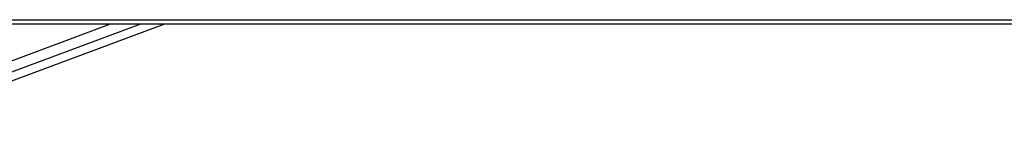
# Model space of a CAD drawing. Header units: millimetres. Extents: x 20 to 26560, y 40 to 17955.
# Tile 43 of 90: x 14061 to 14519, y 5824 to 5872. Entities that reach past the tile are written whole.
import ezdxf

# ---------------------------------------------------------------- set-up
doc = ezdxf.new("R2010")
doc.units = ezdxf.units.MM
doc.header["$LTSCALE"] = 2

msp = doc.modelspace()

# ---------------------------------------------------------------- linework, layer by layer
at = {"color": 8, "linetype": 'Continuous', "lineweight": 25}
for p, q in [((13999.99, 5831.87), (14103.26, 5870.29)), ((14001.7, 5827.25), (14117.38, 5870.29))]:
    msp.add_line(p, q, dxfattribs=at)
at = {"color": 7, "linetype": 'Continuous', "lineweight": 25}
msp.add_line((14003.06, 5823.6), (14128.57, 5870.29), dxfattribs=at)
at = {"color": 7, "linetype": 'Continuous', "lineweight": 25, "flags": 128}
for points in [[(14053.14, 5872.24), (14068.66, 5872.24), (14076.42, 5872.24), (14091.94, 5872.24), (14099.7, 5872.24), (14115.21, 5872.24), (14122.97, 5872.24), (14138.49, 5872.24), (14146.25, 5872.24), (14154.01, 5872.24), (14169.53, 5872.24), (14177.28, 5872.24), (14192.8, 5872.24), (14200.56, 5872.24), (14216.08, 5872.24), (14223.84, 5872.24), (14239.35, 5872.24), (14247.11, 5872.24), (14254.87, 5872.24), (14270.39, 5872.24), (14278.15, 5872.24), (14293.67, 5872.24), (14301.42, 5872.24), (14316.94, 5872.24), (14324.7, 5872.24), (14340.22, 5872.24), (14347.98, 5872.24), (14355.74, 5872.24), (14371.25, 5872.24), (14379.01, 5872.24), (14394.53, 5872.24), (14402.29, 5872.24), (14417.81, 5872.24), (14425.57, 5872.24), (14433.32, 5872.24), (14448.84, 5872.24), (14456.6, 5872.24), (14472.12, 5872.24), (14479.88, 5872.24), (14495.39, 5872.24), (14503.15, 5872.24), (14518.67, 5872.24), (14526.43, 5872.24)], [(14055.32, 5870.29), (14070.84, 5870.29), (14078.6, 5870.29), (14086.36, 5870.29), (14101.87, 5870.29), (14109.63, 5870.29), (14125.15, 5870.29), (14132.91, 5870.29), (14148.43, 5870.29), (14156.19, 5870.29), (14171.7, 5870.29), (14179.46, 5870.29), (14187.22, 5870.29), (14202.74, 5870.29), (14210.5, 5870.29), (14226.01, 5870.29), (14233.77, 5870.29), (14249.29, 5870.29), (14257.05, 5870.29), (14272.57, 5870.29), (14280.33, 5870.29), (14288.08, 5870.29), (14303.6, 5870.29), (14311.36, 5870.29), (14326.88, 5870.29), (14334.64, 5870.29), (14350.15, 5870.29), (14357.91, 5870.29), (14373.43, 5870.29), (14381.19, 5870.29), (14388.95, 5870.29), (14404.47, 5870.29), (14412.22, 5870.29), (14427.74, 5870.29), (14435.5, 5870.29), (14451.02, 5870.29), (14458.78, 5870.29), (14466.54, 5870.29), (14482.05, 5870.29), (14489.81, 5870.29), (14505.33, 5870.29), (14513.09, 5870.29), (14528.61, 5870.29)]]:
    msp.add_lwpolyline(points, dxfattribs=at)

doc.saveas('drawing.dxf')
